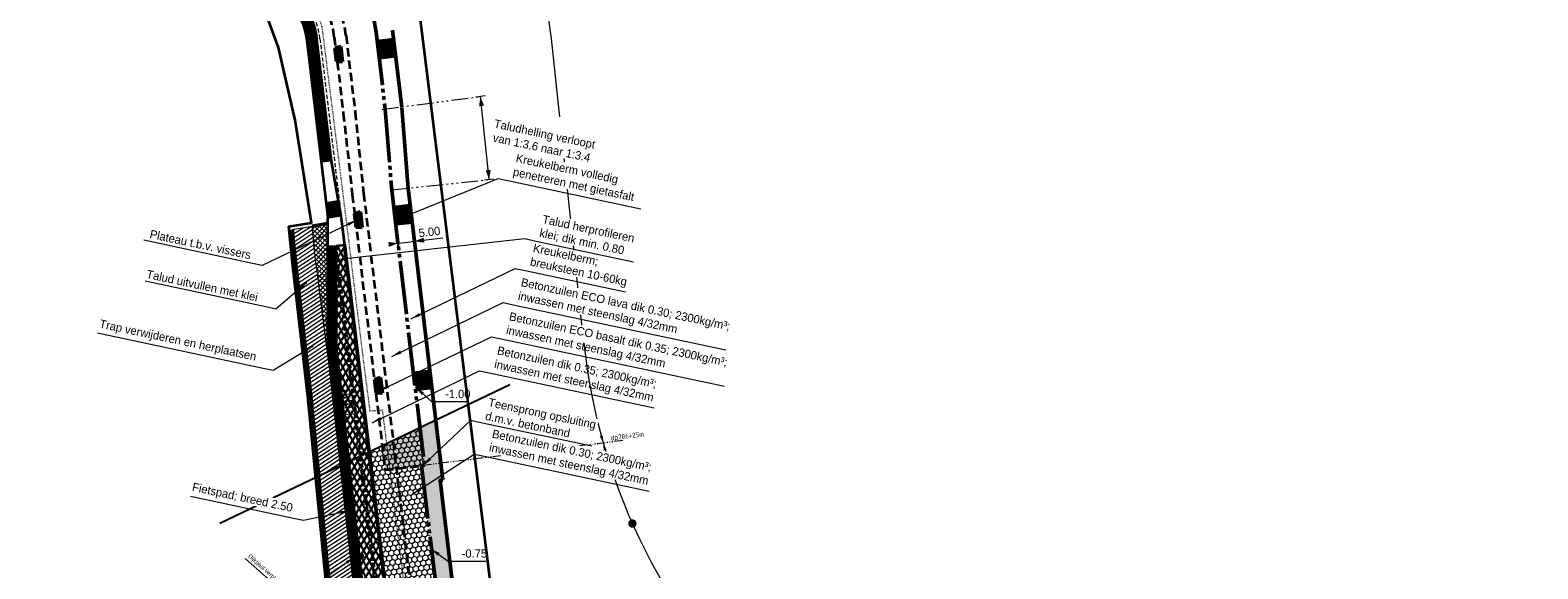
# Model space of a CAD drawing. Header units: metres. Extents: x 63663 to 67388, y 393975 to 407310.
# Tile 46 of 49: x 66014 to 66466, y 402876 to 403037. Entities that reach past the tile are written whole.
import ezdxf
from ezdxf.enums import TextEntityAlignment as Align

# ---------------------------------------------------------------- set-up
doc = ezdxf.new("R2010")
doc.units = ezdxf.units.M
for name, pattern in [('CENTER2', [28.575, 19.05, -3.175, 3.175, -3.175]), ('DOT', [0.25, 0, -0.25]), ('HIDDEN', [0.375, 0.25, -0.125]), ('JIS_09_08', [10.75, 8, -0.55, 0.55, -0.55, 0.55, -0.55]), ('ONDERHOUDSSTROOK', [28, 8, -20]), ('SECTIEGRENS', [10.5, 5, -1, 0.5, -1, 0.5, -1, 0.5, -1])]:
    doc.linetypes.add(name, pattern=pattern)
for name, color, linetype, lineweight in [('BS-DIJKPAAL', 2, 'Continuous', 25), ('BS-PERKOENRIJ', 203, 'DOT', 5), ('maatvoering-leadr', 7, 'Continuous', 30), ('maatvoering-lin', 7, 'Continuous', 30), ('Plts-Dwarsprofiel', 5, 'CENTER2', 70), ('sn-arcering_betonzuilen', 1, 'Continuous', 18), ('sn-arcering_dun', 1, 'Continuous', 18), ('sn-arcering_grijs', 8, 'Continuous', 20), ('sn-arcering_kreukelberm', 253, 'Continuous', 0), ('sn-arcering_lgrijs', 9, 'Continuous', 20), ('sn-arcering_waterbouwasfalt', 2, 'Continuous', 25), ('StagTAR-PatternLineLong', 1, 'Continuous', 18), ('StagTAR-PatternLineShort', 7, 'Continuous', 25), ('TM-Glooiing', 4, 'Continuous', 50), ('TM-Insteek', 211, 'HIDDEN', 13), ('TM-Invloedsgebied', 1, 'Continuous', 18), ('TM-invloedsgrens', 6, 'SECTIEGRENS', 20), ('TM-Kreukelberm', 43, 'Continuous', 50), ('TM-Maatlijnen', 1, 'Continuous', 13), ('TM-Materiaalscheiding', 3, 'HIDDEN', 35), ('TM-Onderhoudsweg', 3, 'Continuous', 35), ('TM-Teenconstructie', 20, 'JIS_09_08', 50), ('TM-Werkgrens', 62, 'PBZ-WERKGRENS', 35)]:
    doc.layers.add(name, color=color, linetype=linetype, lineweight=lineweight)
doc.layers.add('TM-Arcrand', color=206, linetype='Continuous', plot=False)
doc.styles.add('ISO', font='isocp.shx', dxfattribs={"height": 2.5})
doc.styles.add('StagCAD', font='StagCAD.ttf')
doc.linetypes.add('PBZ-WERKGRENS', pattern='A,5.5,-1.05,["O",StagCAD,S=2,R=0,X=0,Y=-1],-3.45', length=10)
doc.dimstyles.new('GM-maatvoering', dxfattribs={"dimtxt": 2.5, "dimasz": 1, "dimexe": 0, "dimexo": 0, "dimgap": 1, "dimtad": 1, "dimrnd": 0.001, "dimzin": 1, "dimdsep": 46, "dimtxsty": 'StagCAD', "dimblk1": 'DIM_PIJL', "dimblk2": 'DIM_PIJL', "dimsah": 1, "dimcen": 0.09, "dimse1": 1, "dimse2": 1, "dimclrd": 1, "dimclre": 1, "dimclrt": 7, "dimazin": 0, "dimtfac": 1, "dimtix": 1, "dimtmove": 0, "dimatfit": 3, "dimldrblk": 'RAD_PIJL', "dimfxl": 1, "dimtvp": 0.83, "dimtolj": 1, "dimtzin": 0, "dimlwd": 15, "dimarcsym": 0})
doc.dimstyles.new('leader 1_1000', dxfattribs={"dimtxt": 2.5, "dimasz": 3, "dimexe": 0, "dimexo": 0, "dimgap": 1, "dimtad": 1, "dimrnd": 0.001, "dimzin": 1, "dimdsep": 46, "dimtxsty": 'StagCAD', "dimblk1": 'RAD_PIJL', "dimblk2": 'RAD_PIJL', "dimsah": 1, "dimcen": 0.09, "dimse1": 1, "dimse2": 1, "dimclrd": 1, "dimclre": 1, "dimclrt": 7, "dimazin": 0, "dimtfac": 1, "dimtix": 1, "dimtmove": 0, "dimatfit": 0, "dimfxl": 1, "dimtvp": 0.83, "dimtolj": 1, "dimtzin": 0, "dimlwd": 15, "dimarcsym": 0})

# ---------------------------------------------------------------- blocks, each defined once
blk = doc.blocks.new('RAD_PIJL')
at = {"color": 1, "linetype": 'Continuous'}
blk.add_solid([(-2.83, -0.75), (-2.83, 0.75), (0, 0)], dxfattribs=at)
blk = doc.blocks.new('punt')
at = {"layer": 'Plts-Dwarsprofiel', "linetype": 'Continuous', "lineweight": 35, "ltscale": 0.5, "const_width": 1.25}
blk.add_lwpolyline([(-0.625, 0, 1), (0.625, 0, 1)], format="xyb", close=True, dxfattribs=at)
blk = doc.blocks.new('DIM_PIJL')
at = {"color": 1}
blk.add_line((0, 1.41), (0, -1.41), dxfattribs=at)
at = {"color": 1, "linetype": 'ByBlock'}
blk.add_solid([(-2.83, -0.75), (-2.83, 0.75), (0, 0)], dxfattribs=at)
blk = doc.blocks.new('*D91')
at = {"layer": 'Defpoints', "color": 0, "transparency": 16777216}
for p in [(66124.58, 402973.75), (66129.55, 402974.34), (66129.61, 402973.83)]:
    blk.add_point(p, dxfattribs=at)
at = {"layer": 'maatvoering-lin', "color": 1, "lineweight": 15, "transparency": 16777216}
for p, q in [((66123.65, 402973.12), (66122.66, 402973)), ((66124.64, 402973.24), (66125.64, 402973.36)), ((66125.64, 402973.36), (66128.62, 402973.71)), ((66129.61, 402973.83), (66128.62, 402973.71)), ((66129.61, 402973.83), (66138.05, 402974.84)), ((66130.6, 402973.95), (66131.6, 402974.07))]:
    blk.add_line(p, q, dxfattribs=at)
for p, rotation in [((66124.64, 402973.24), 6.805725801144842), ((66129.61, 402973.83), 186.8057258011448)]:
    blk.add_blockref('DIM_PIJL', p, dxfattribs=dict(at, rotation=rotation))
at = {"layer": 'maatvoering-lin', "color": 7, "transparency": 16777216, "insert": (66134.06, 402976.63), "char_height": 2.5, "attachment_point": 5, "rotation": 6.8057, "style": 'StagCAD'}
blk.add_mtext('\\A1;5.00', dxfattribs=at)
blk = doc.blocks.new('Plateau t.b.v. vissers')
at = {"layer": 'sn-arcering_grijs'}
h = blk.add_hatch(color=256, dxfattribs=at)
h.dxf.hatch_style = 1
h.paths.add_polyline_path([(4, 1.5), (0, 1.5), (-0.32, -0.32), (4.32, -0.32)])
at = {"layer": 'TM-Glooiing'}
for p, q in [((-0.32, -0.32), (0, 1.5)), ((-0.32, -0.32), (0, 0)), ((0, 1.5), (4, 1.5)), ((0, 0), (0, 1.5)), ((0, 0), (4, 0)), ((4, 0), (4, 1.5)), ((4.32, -0.32), (4, 1.5)), ((4.32, -0.32), (4, 0)), ((-0.32, -0.32), (4.32, -0.32))]:
    blk.add_line(p, q, dxfattribs=at)
blk = doc.blocks.new('ppuntje')
blk.add_lwpolyline([(0, 0, 0, 1.25, 0), (3, 0, 2, 2, 0)], format="xyseb")
blk = doc.blocks.new('*U54')
at = {"layer": 'TM-invloedsgrens', "flags": 128}
blk.add_lwpolyline([(-15, 0), (0, 0), (111.13, 0)], dxfattribs=at)
at = {"layer": 'TM-invloedsgrens', "color": 3, "lineweight": 35, "style": 'ISO', "width": 0.9}
blk.add_attdef('METRSCH-LZ', text='', height=3, rotation=180, dxfattribs=at).set_placement((-8, 0), align=Align.BOTTOM_LEFT)
blk = doc.blocks.new('A$C37C75390')
at = {"layer": 'StagTAR-PatternLineLong'}
for p, q in [((-0.33, 0.25), (-0.33, 3.25)), ((1.67, 0.25), (1.67, 3.25)), ((3.67, 0.25), (3.67, 3.25)), ((5.67, 0.25), (5.67, 3.25))]:
    blk.add_line(p, q, dxfattribs=at)
at = {"layer": 'StagTAR-PatternLineShort'}
for p, q in [((-1.33, 0.25), (-1.33, 1.75)), ((0.67, 0.25), (0.67, 1.75)), ((2.67, 0.25), (2.67, 1.75)), ((4.67, 0.25), (4.67, 1.75)), ((6.67, 0.25), (6.67, 1.75))]:
    blk.add_line(p, q, dxfattribs=at)
blk = doc.blocks.new('132')
at = {"layer": 'BS-DIJKPAAL'}
h = blk.add_hatch(color=256, dxfattribs=at)
h.paths.add_polyline_path([(0, 0), (0, 1, 0.414214), (-1, 0)])
h.paths.add_polyline_path([(1, 0), (0, 0), (0, -1, 0.414214)])
for p, q in [((-1, 0), (1, 0)), ((0, -1), (0, 1))]:
    blk.add_line(p, q, dxfattribs=at)
blk.add_circle((0, 0), 1, dxfattribs=at)

msp = doc.modelspace()

# ---------------------------------------------------------------- hatches: boundary and pattern name
at = {"layer": 'sn-arcering_betonzuilen'}
h = msp.add_hatch(dxfattribs=at)
h.set_pattern_fill('HONEY', color=256, scale=0.3, angle=-83.75781, style=0)
h.set_pattern_definition([(338.08350655, (420145.3626, 189168.0754), (1.6333864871, 0.2319856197), [0.9525, -1.905]), (98.08350655, (420145.3626, 189168.0754), (-1.0175986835, 1.2985613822), [0.9525, -1.905]), (38.08350655, (420145.3626, 189168.0754), (0.6157878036, 1.5305470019), [-1.905, 0.9525])])
h.paths.add_polyline_path([(66137.385, 402858.902), (66131.713, 402906.597), (66132.556, 402906.703), (66131.206, 402918.055), (66116.012, 402910.779), (66122.982, 402851.889)])
at = {"layer": 'sn-arcering_dun'}
h = msp.add_hatch(dxfattribs=at)
h.set_pattern_fill('_USER', color=256, angle=90, pattern_type=0)
h.set_pattern_definition([(48.2837, (66195.664, 402878.5263), (-0.746449, 0.665442), [])])
h.paths.add_polyline_path([(66103.622, 402979.147), (66098.901, 402978.381), (66100.01, 402967.293), (66101.247, 402957.37), (66102.485, 402947.447), (66103.494, 402940.192), (66103.932, 402940.253), (66103.734, 402942.796), (66103.666, 402945.346), (66103.669, 402948.723), (66103.642, 402963.092)])
h = msp.add_hatch(dxfattribs=at)
h.set_pattern_fill('_USER', color=2, pattern_type=0)
h.set_pattern_definition([(318.2837, (66181.818, 402876.8063), (0.665442, 0.746449), [])])
h.paths.add_polyline_path([(66103.622, 402979.147), (66098.901, 402978.381), (66100.01, 402967.293), (66101.247, 402957.37), (66102.485, 402947.447), (66103.494, 402940.192), (66103.932, 402940.253), (66103.734, 402942.796), (66103.666, 402945.346), (66103.669, 402948.723), (66103.642, 402963.092)])
at = {"layer": 'sn-arcering_grijs'}
h = msp.add_hatch(color=256, dxfattribs=at)
h.dxf.hatch_style = 1
h.paths.add_polyline_path([(66118.396, 403033.735), (66118.988, 403028.77), (66123.953, 403029.363), (66123.361, 403034.328)])
h = msp.add_hatch(color=256, dxfattribs=at)
h.dxf.hatch_style = 1
h.paths.add_polyline_path([(66123.34, 402983.976), (66123.959, 402979.014), (66128.924, 402979.607), (66128.331, 402984.572)])
h = msp.add_hatch(color=256, dxfattribs=at)
h.dxf.hatch_style = 1
h.paths.add_polyline_path([(66129.339, 402934.338), (66129.958, 402929.377), (66134.923, 402929.969), (66134.33, 402934.934)])
at = {"layer": 'sn-arcering_lgrijs'}
h = msp.add_hatch(color=256, dxfattribs=at)
h.dxf.hatch_style = 1
edge = h.paths.add_edge_path()
edge.add_line((65551.684, 403267.444), (65556.799, 403278.412))
edge.add_line((65556.799, 403278.412), (65501.984, 403292.067))
edge.add_arc((65153.179, 401919.721), 1415.98, 75.739281, 77.415089)
edge.add_line((65461.702, 403301.681), (65456.559, 403290.654))
edge.add_arc((65153.179, 401919.721), 1404.1, 75.738128, 77.52184, ccw=False)
edge.add_arc((1544873.313, 6342005.496), 6120212.589, 256.0119559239, 256.0124633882)
h = msp.add_hatch(color=256, dxfattribs=at)
h.dxf.hatch_style = 1
h.paths.add_polyline_path([(66131.713, 402906.597), (66132.557, 402906.702), (66131.206, 402918.055), (66119.925, 402912.653), (66120.76, 402905.294)])
at = {"layer": 'sn-arcering_waterbouwasfalt'}
h = msp.add_hatch(dxfattribs=at)
h.set_pattern_fill('ASFALT', color=256, angle=10, style=0, pattern_type=2)
h.set_pattern_definition([(58.00317, (64663.3893, 403619.691), (-1.325121, 0.8279254), []), (118.00317, (64663.3893, 403619.691), (-1.379565, -0.7336258), [])])
edge = h.paths.add_edge_path()
edge.add_line((66108.613, 402972.72), (66106.13, 402972.425))
edge.add_line((66106.13, 402972.425), (66106.166, 402945.349))
edge.add_arc((66153.666, 402945.411), 47.5, 180.07461, 185.92091)
edge.add_line((66106.419, 402940.511), (66107.61, 402929.024))
edge.add_line((66107.61, 402929.024), (66113.096, 402879.446))
edge.add_line((66113.096, 402879.446), (66114.107, 402870.306))
edge.add_line((66114.107, 402870.306), (66117.935, 402833.251))
edge.add_line((66117.935, 402833.251), (66123.203, 402781.987))
edge.add_line((66123.203, 402781.987), (66126.414, 402751.376))
edge.add_line((66126.414, 402751.376), (66126.149, 402745.77))
edge.add_line((66126.149, 402745.77), (66127.068, 402745.619))
edge.add_arc((66139.29, 402742.996), 12.501, 133.82102, 167.88867, ccw=False)
edge.add_line((66130.635, 402752.016), (66132.397, 402762.768))
edge.add_arc((66102.793, 402767.621), 30, 350.68993, 365.69766)
edge.add_line((66132.644, 402770.6), (66108.613, 402972.72))
at = {"layer": 'TM-Onderhoudsweg'}
h = msp.add_hatch(color=256, dxfattribs=at)
h.dxf.hatch_style = 1
h.paths.add_polyline_path([(66106.658, 402986.172), (66103.06, 402985.543), (66103.62, 402980.565), (66107.519, 402981.247)])

# ---------------------------------------------------------------- linework, layer by layer
at = {"layer": 'BS-PERKOENRIJ'}
msp.add_lwpolyline([(66009.328, 403106.207), (66050.891, 403079.908), (66087.941, 403056.318), (66094.02, 403051.72), (66099.187, 403045.191), (66101.818, 403038.202), (66107.901, 402989.765), (66113.925, 402940.645), (66116.182, 402923.006), (66119.958, 402923.296), (66125.814, 402875.778), (66127.709, 402860.978)], dxfattribs=at)
at = {"layer": 'sn-arcering_dun'}
for p, q in [((66092.911, 402977.409), (66098.901, 402978.381)), ((66100.01, 402967.293), (66098.901, 402978.381)), ((66100.01, 402967.293), (66102.484, 402947.447)), ((66102.485, 402947.447), (66104.266, 402934.641))]:
    msp.add_line(p, q, dxfattribs=at)
msp.add_lwpolyline([(66103.932, 402940.253), (66103.494, 402940.192)], dxfattribs=at)
msp.add_lwpolyline([(66101.32, 402672.92, -0.0206436), (66102.332, 402676.799), (66111.588, 402707.096), (66119.419, 402733.108), (66122.629, 402743.068), (66123.415, 402746.176), (66123.657, 402751.297), (66120.468, 402781.703), (66115.199, 402832.97), (66111.373, 402870.013), (66110.363, 402879.143), (66104.876, 402928.731), (66104.254, 402934.728)], format="xyb", dxfattribs=at)
at = {"layer": 'TM-Glooiing'}
for points in [[(66098.901, 402978.381), (66103.622, 402979.147)], [(66108.613, 402972.72), (66132.65, 402770.6)]]:
    msp.add_lwpolyline(points, dxfattribs=at)
at = {"layer": 'TM-Glooiing', "linetype": 'HIDDEN', "ltscale": 5}
msp.add_lwpolyline([(66105.882, 402972.396), (66129.919, 402770.276)], dxfattribs=at)
at = {"layer": 'TM-invloedsgrens'}
for p, q in [((66119.874, 403013.344), (66149.011, 403017.162)), ((66122.744, 402989.217), (66151.963, 402992.339))]:
    msp.add_line(p, q, dxfattribs=at)
at = {"layer": 'TM-Kreukelberm'}
for p, q in [((66125.771, 403014.057), (66123.031, 403037.104)), ((66118.396, 403033.735), (66123.361, 403034.328)), ((66118.988, 403028.77), (66123.953, 403029.363)), ((66127.728, 402989.615), (66125.79, 403013.864)), ((66123.366, 402983.979), (66128.331, 402984.572)), ((66123.959, 402979.014), (66128.924, 402979.607)), ((66129.365, 402934.342), (66134.33, 402934.934)), ((66129.958, 402929.377), (66134.923, 402929.969))]:
    msp.add_line(p, q, dxfattribs=at)
msp.add_lwpolyline([(66138.109, 402902.355), (66137.265, 402902.25), (66152.516, 402774.014, 0.3591678), (66154.355, 402772.256), (66192.138, 402769.487, -0.1725684), (66229.822, 402752.887), (66237.895, 402745.307), (66236.718, 402744.102)], format="xyb", dxfattribs=at)
at = {"layer": 'TM-Maatlijnen', "ltscale": 5}
msp.add_lwpolyline([(66180.335, 402943.284), (66170.583, 403034.558, 0.2326511), (66123.418, 403109.186), (65999.646, 403185.073, 0.0661749), (65879.211, 403238.547), (65690.729, 403293.91, 0.0174323), (65623.203, 403311.213), (65489.814, 403340.478)], format="xyb", dxfattribs=at)
msp.add_lwpolyline([(66151.963, 402992.339), (66149.307, 403017.197)], dxfattribs=at)
at = {"layer": 'TM-Onderhoudsweg'}
for p, q in [((66106.13, 402972.425), (66108.613, 402972.72)), ((66103.665, 402946.067), (66106.165, 402946.071))]:
    msp.add_line(p, q, dxfattribs=at)
at = {"layer": 'TM-Onderhoudsweg', "linetype": 'ONDERHOUDSSTROOK', "ltscale": 0.75, "flags": 128}
msp.add_lwpolyline([(64651.926, 403346.013, 3, 3, 0.2851057), (64781.736, 403386.978, 3, 3, 0), (64805.678, 403415.048, 3, 3, -0.2755657), (64817.806, 403419.159, 3, 3, 0), (65358.821, 403303.299, 3, 3, 0.0069222), (65386.04, 403297.863, 3, 3, 0), (65407.879, 403293.815, 3, 3, 0), (65407.879, 403293.815, 3, 3, -0.0164139), (65497.474, 403274.146, 3, 3, 0), (65674.208, 403230.121, 3, 3, 0), (65836.791, 403187.325, 3, 3, -0.0646663), (65931.644, 403148.718, 3, 3, -0.0206671), (66089.155, 403050.126, 3, 3, -0.2162347), (66098.781, 403034.22, 3, 3, 0), (66103.14, 402997.57, 0, 0, 0)], format="xyseb", dxfattribs=at)
at = {"layer": 'TM-Onderhoudsweg'}
for points in [[(64651.555, 403344.56, 0.2851111), (64782.876, 403386.003), (64806.819, 403414.074, -0.2755657), (64817.491, 403417.692), (65358.507, 403301.832, 0.0069222), (65385.767, 403296.388), (65407.605, 403292.34, -0.0164146), (65497.108, 403272.691), (65673.835, 403228.668), (65836.409, 403185.875, -0.0653525), (65931.829, 403146.886, -0.0205483), (66088.307, 403048.888, -0.2162347), (66097.292, 403034.043), (66103.619, 402980.837)], [(66101.095, 402670.396, -0.0336628), (66102.571, 402676.726), (66111.827, 402707.023), (66119.658, 402733.034), (66122.87, 402742.999), (66123.663, 402746.139), (66123.907, 402751.304), (66120.717, 402781.729), (66115.448, 402832.995), (66111.622, 402870.04), (66110.611, 402879.171), (66105.124, 402928.757), (66103.932, 402940.253, -0.0255148), (66103.666, 402945.346), (66103.619, 402980.837)], [(66103.562, 402669.993, -0.0336628), (66104.962, 402675.996), (66114.219, 402706.298), (66122.045, 402732.29), (66125.274, 402742.309), (66126.149, 402745.77), (66126.414, 402751.376), (66123.203, 402781.987), (66117.935, 402833.251), (66114.107, 402870.306), (66113.096, 402879.446), (66107.61, 402929.024), (66106.419, 402940.511, -0.0255148), (66106.166, 402945.349), (66106.13, 402972.425)]]:
    msp.add_lwpolyline(points, format="xyb", dxfattribs=at)
at = {"layer": 'TM-Onderhoudsweg', "linetype": 'ONDERHOUDSSTROOK', "const_width": 2.5, "flags": 128}
msp.add_lwpolyline([(66102.209, 402669.424, -0.0378092), (66103.767, 402676.361), (66113.023, 402706.661), (66120.851, 402732.662), (66124.072, 402742.654), (66124.906, 402745.954), (66125.16, 402751.34), (66121.96, 402781.858), (66116.691, 402833.123), (66112.865, 402870.173), (66111.854, 402879.308), (66106.367, 402928.891), (66105.176, 402940.382, -0.0255148), (66104.916, 402945.348), (66104.88, 402972.596)], format="xyb", dxfattribs=at)
at = {"layer": 'TM-Teenconstructie'}
msp.add_line((66128.866, 402925.231), (66128.866, 402925.231), dxfattribs=at)
at = {"layer": 'TM-Werkgrens', "flags": 128}
msp.add_lwpolyline([(66091.823, 402978.246), (66098.745, 402979.369), (66093.869, 403010.092), (66088.888, 403031.907), (66085.677, 403040.632), (66077.824, 403047.283), (66053.814, 403061.638), (66010.333, 403088.801), (65987.924, 403103.531), (65978.604, 403108.714), (65968.609, 403112.299), (65959.344, 403114.912), (65946.522, 403119.095), (65939.714, 403122.18), (65931.215, 403126.652), (65917.738, 403104.967), (65913.381, 403095.655), (65912.51, 403092.195), (65868.939, 403112.413, 0.4139956), (65854.334, 403107.072), (65758.414, 402900.754), (65764.406, 402896.423), (65757.125, 402886.347), (65741.124, 402897.909), (65748.405, 402907.986), (65753.461, 402904.332), (65853.525, 403119.564), (65851.712, 403120.406), (65858.434, 403134.894), (65869.557, 403156.578), (65858.596, 403164.339), (65835.588, 403171.051), (65787.274, 403185.236), (65739.284, 403199.333), (65697.318, 403211.988), (65643.672, 403227.098), (65595.608, 403238.149), (65545.653, 403248.907), (65499.327, 403259.459), (65448.219, 403270.5), (65399.778, 403281.793), (65348.151, 403293.181), (65294.969, 403305.949), (65253.631, 403315.137), (65202.398, 403326.118), (65155.625, 403335.859), (65102.821, 403347.05), (65056.278, 403356.727), (65004.156, 403368.596), (64959.162, 403377.836), (64911.945, 403388.17), (64861.561, 403398.897), (64839.904, 403403.166), (64828.241, 403404.072), (64817.856, 403405.073), (64809.744, 403401.502), (64802.805, 403393.95), (64773.018, 403359.037), (64756.101, 403342.861), (64739.309, 403333.031), (64712.707, 403320.941)], format="xyb", dxfattribs=at)

# ---------------------------------------------------------------- block references
at = {"layer": 'BS-DIJKPAAL', "xscale": 0.5, "yscale": 0.5, "zscale": 0.5, "rotation": 318.2837380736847}
msp.add_blockref('132', (66113.757, 402879.544), dxfattribs=at)
at = {"layer": 'Plts-Dwarsprofiel', "rotation": 348.0031746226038}
msp.add_blockref('punt', (66194.852, 402889.254), dxfattribs=at)
at = {"layer": 'TM-Glooiing'}
for name, p, rotation in [('Plateau t.b.v. vissers', (66107.687, 403027.918), 96.80594197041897), ('Plateau t.b.v. vissers', (66113.592, 402978.284), 96.80594197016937), ('Plateau t.b.v. vissers', (66119.59, 402928.636), 96.80594197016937), ('A$C37C75390', (66107.771, 402927.569), 275.897165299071)]:
    msp.add_blockref(name, p, dxfattribs=dict(at, rotation=rotation))
at = {"layer": 'TM-Invloedsgebied'}
for p, xscale, yscale, zscale, rotation in [((66186.123, 402913.378), 0.7499999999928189, 0.7499999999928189, 0.7499999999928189, 105.3461863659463), ((66186.122, 402913.379), -0.7499999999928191, 0.7499999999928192, 0.7499999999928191, 104.8736094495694)]:
    msp.add_blockref('ppuntje', p, dxfattribs=dict(at, xscale=xscale, yscale=yscale, zscale=zscale, rotation=rotation))
at = {"layer": 'TM-invloedsgrens', "xscale": 0.5, "yscale": 0.5, "zscale": 0.5, "rotation": 187.1059328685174}
msp.add_blockref('*U54', (66184.508, 402913.178), dxfattribs=at).add_auto_attribs({'METRSCH-LZ': 'dp786+25m'})
at = {"layer": 'TM-Maatlijnen', "xscale": -1, "rotation": 277.4651000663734}
msp.add_blockref('DIM_PIJL', (66149.307, 403017.197), dxfattribs=at)
at = {"layer": 'TM-Maatlijnen', "rotation": 276.0988444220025}
msp.add_blockref('DIM_PIJL', (66151.963, 402992.339), dxfattribs=at)

# ---------------------------------------------------------------- dimensions: what is measured, and where the dimension line sits
at = {"layer": 'maatvoering-lin'}
dim = msp.add_linear_dim(base=(66129.609, 402973.83), p1=(66124.583, 402973.75), p2=(66129.548, 402974.343), angle=6.80573, dimstyle='GM-maatvoering', dxfattribs=at)
dim.commit()
dim.dimension.update_dxf_attribs({"geometry": '*D91', "text_midpoint": (66134.326, 402974.393), "dimtype": 161})

# ---------------------------------------------------------------- leaders
at = {"layer": 'maatvoering-leadr', "annotation_type": 0, "has_hookline": 1}
for points, override, hookline_direction, text_width, horizontal_direction in [([(66128.471, 402950.582), (66159.772, 402965.7), (66162.707, 402965.077)], {"dimscale": 0}, 0, 29.75, (0.978159, -0.207857, 0)), ([(66132.107, 402906.646), (66146.501, 402920.183), (66149.435, 402919.559)], {"dimscale": 0, "dimgap": 1, "dimtad": 1}, 0, 33, (0.978159, -0.207857, 0)), ([(66110.35, 402893.084), (66096.313, 402890.169), (66093.379, 402890.793)], {"dimscale": 0}, 1, 30.625, (0.978159, -0.207857, 0)), ([(66111.7, 402879.3), (66093.252, 402865.979), (66091.013, 402867.975)], {"dimscale": 0}, 1, 15.25, (0.746449, -0.665442, 0))]:
    msp.add_leader(points, dimstyle='leader 1_1000', override=override, dxfattribs=dict(at, hookline_direction=hookline_direction, text_width=text_width, horizontal_direction=horizontal_direction))
at = {"layer": 'maatvoering-leadr', "annotation_type": 0, "has_hookline": 1, "hookline_direction": 0, "text_width": 6.75}
msp.add_leader([(66129.871, 402930.078), (66134.724, 402925.788), (66137.724, 402925.788)], dimstyle='leader 1_1000', dxfattribs=at)
at = {"layer": 'maatvoering-leadr', "annotation_type": 0, "has_hookline": 1, "hookline_direction": 0, "text_width": 7.25}
msp.add_leader([(66134.364, 402881.734), (66139.708, 402877.992), (66142.708, 402877.992)], dimstyle='leader 1_1000', override={"dimscale": 0}, dxfattribs=at)

# ---------------------------------------------------------------- next in the draw order: texts
at = {"layer": 'maatvoering-leadr', "char_height": 2.5, "rotation": 348.00317, "style": 'StagCAD', "bg_fill": 3, "box_fill_scale": 1.2, "bg_fill_color": 256, "bg_fill_transparency": 0}
for s, insert, attachment_point in [('Kreukelberm volledig\\Ppenetreren met gietasfalt', (66158.758, 402992.787), 7), ('\\A1;Plateau t.b.v. vissers', (66080.262, 402968.409), 9), ('Kreukelberm;\\Pbreuksteen 10-60kg', (66163.893, 402965.847), 7)]:
    msp.add_mtext(s, dxfattribs=dict(at, insert=insert, attachment_point=attachment_point))
at = {"layer": 'maatvoering-leadr', "color": 7, "char_height": 2.5, "attachment_point": 7, "style": 'StagCAD', "bg_fill": 3, "box_fill_scale": 1.2, "bg_fill_color": 256, "bg_fill_transparency": 0}
for s, insert in [('-1.00', (66138.724, 402926.788)), ('-0.75', (66143.708, 402878.992))]:
    msp.add_mtext(s, dxfattribs=dict(at, insert=insert))

# ---------------------------------------------------------------- next in the draw order: hatches: boundary and pattern name
at = {"layer": 'sn-arcering_kreukelberm'}
h = msp.add_hatch(dxfattribs=at)
h.set_pattern_fill('GRAVEL', color=256, scale=0.1, angle=284.09, style=0)
h.set_pattern_definition([(110.386525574, (386561.22349, 663541.65795), (-10.83132887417, 28.60357171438), [0.34172144, -33.83048364]), (67.343479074, (386561.10445, 663541.97827), (-11.883224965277, -28.182813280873), [0.58640472, -58.054048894]), (14.884185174, (386561.33033, 663542.51942), (-36.53262767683, -9.54833572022), [0.41348152, -40.934722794]), (149.647427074, (386561.22707, 663543.69153), (43.830545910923, -25.806488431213), [0.53400452, -52.866437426]), (175.207392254, (386560.76626, 663543.96138), (32.89402741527, -2.88155520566), [0.5236337, -51.839807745]), (239.647427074, (386560.24446, 663544.00513), (25.806488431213, 43.830545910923), [0.53400452, -52.866437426]), (280.067978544, (386559.97462, 663543.54432), (-7.192728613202, 41.033462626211), [0.70619366, -69.913115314]), (314.629066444, (386560.09807, 663542.849), (41.264559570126, -41.6646003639), [0.66671952, -66.005256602]), (3.803303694, (386560.56645, 663542.37451), (38.677855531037, 2.691893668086), [0.535813, -53.045545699]), (57.610096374, (386561.10108, 663542.41005), (-15.20625650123, -23.57678865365), [0.61171328, -29.97393695]), (104.771175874, (386561.428765, 663542.9266), (-10.620949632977, 39.960848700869), [0.79107792, -78.316772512]), (21.187812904, (386560.03854, 663541.4754), (21.74712967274, 8.68610102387), [0.27000454, -26.730565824]), (53.842972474, (386560.2903, 663541.57299), (-19.81228106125, -26.899820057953), [0.51368198, -50.854638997]), (107.37373807, (386560.5934, 663541.9877), (-2.250417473, 1.177803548), [0.35920934, -3.232893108]), (85.57232858, (386560.94587, 663542.00393), (-1.3881827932, -13.60769446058), [0.19344132, -19.150622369]), (174.17514756, (386560.9608, 663542.1968), (7.92905596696, -1.2829931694), [0.27356562, -13.40475299]), (273.3374946, (386560.68865, 663542.22455), (0.96742430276, -9.1068595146), [0.44431966, -14.366298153]), (43.93878925, (386560.7145, 663541.781), (-4.6060245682, -3.3230313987), [0.32128714, -7.710898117]), (258.763278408, (386561.64393, 663543.50203), (-5.026783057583, -26.037585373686), [0.450088, -44.558826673]), (312.719914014, (386561.55622, 663543.06057), (-20.04337801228, 21.95750891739), [0.37759894, -37.382215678]), (175.57232858, (386561.1646, 663541.54543), (13.60769446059, -1.3881827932), [0.3868801, -18.957183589]), (225.984197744, (386560.77887, 663541.5753), (18.529287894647, 18.970764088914), [0.450088, -44.558826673]), (221.81769285, (386560.24867, 663544.23227), (10.38985268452, 8.89648026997), [0.4340352, -21.267734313]), (177.148878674, (386559.9252, 663543.94287), (30.64360994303, -1.70375164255), [0.36367212, -36.00359338]), (309.17514756, (386558.9024, 663542.70073), (8.89648027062, -10.38985268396), [0.3868801, -18.957183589]), (259.727762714, (386559.14679, 663542.40081), (6.30977622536, 33.966641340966), [0.42578274, -42.15237598]), (311.81769285, (386559.47952, 663543.80343), (-8.8964802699, 10.38985268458), [0.2170176, -21.484751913]), (343.68367055, (386558.97307, 663542.83575), (10.17947343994, -2.46079671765), [0.1295146, -12.821994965]), (48.3374946, (386559.09737, 663542.79937), (-5.7838281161, -5.5734488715), [0.5236337, -9.949054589]), (68.382744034, (386559.44545, 663543.19056), (-9.527618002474, -23.681978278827), [0.485267, -48.041364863]), (186.0638056, (386560.4861, 663542.33056), (5.6786384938, -0.1051896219), [0.36632388, -8.79177636]), (235.530964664, (386560.12183, 663542.29186), (-24.523495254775, -35.901489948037), [0.63955676, -63.316009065]), (303.319133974, (386559.75987, 663541.7646), (-11.04170812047, 17.24629472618), [0.26150824, -25.889392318]), (332.3737381, (386559.9035, 663541.546), (3.42822102, 1.072613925), [0.1524, -2.3876]), (2.630175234, (386559.53652, 663543.20023), (-20.46413650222, -0.757045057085), [0.35286696, -34.933940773]), (290.386525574, (386559.88901, 663543.21643), (10.83132887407, -28.60357171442), [0.68344288, -33.4887622]), (242.3737381, (386560.127, 663542.5758), (1.072613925, -3.42822102), [0.6604, -1.8796]), (207.678584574, (386559.82086, 663541.99068), (-27.53095778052, -14.259549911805), [0.40160956, -39.759316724]), (136.42834217, (386559.4652, 663541.80413), (-7.8238663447, 6.96163166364), [0.36982908, -18.121650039]), (90.019713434, (386559.19727, 663542.05904), (-0.125907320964, 54.535967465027), [0.6021451, -59.612464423]), (57.799816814, (386559.19706, 663542.66119), (17.561863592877, 28.07762360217), [0.63702946, -63.065846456])])
h.paths.add_polyline_path([(66142.149, 402861.183), (66137.265, 402902.25), (66138.109, 402902.355), (66135.97, 402920.336), (66131.206, 402918.055), (66132.557, 402906.696), (66131.713, 402906.597), (66137.385, 402858.902)])

# ---------------------------------------------------------------- next in the draw order: linework, layer by layer
at = {"layer": 'TM-Arcrand'}
msp.add_line((66071.288, 402889.364), (66158.147, 402930.954), dxfattribs=at)
at = {"layer": 'TM-Insteek', "ltscale": 5}
msp.add_lwpolyline([(64652.544, 403348.436, 0.2850966), (64779.837, 403388.604), (64803.775, 403416.67), (64803.775, 403416.67, -0.2755657), (64818.329, 403421.603), (65359.345, 403305.743, 0.0069222), (65386.496, 403300.321), (65408.334, 403296.273), (65408.334, 403296.273, -0.0164129), (65498.084, 403276.57), (65674.828, 403232.543), (65837.428, 403189.743, -0.0653525), (65933.811, 403150.36, -0.0205483), (66090.567, 403052.188, -0.2162347), (66101.264, 403034.515), (66107.769, 402979.82)], format="xyb", dxfattribs=at)
at = {"layer": 'TM-Kreukelberm'}
msp.add_lwpolyline([(66127.72, 402989.711), (66138.109, 402902.355)], dxfattribs=at)
at = {"layer": 'TM-Onderhoudsweg'}
msp.add_lwpolyline([(64652.297, 403347.467, 0.2851003), (64780.597, 403387.954), (64804.536, 403416.021, -0.2755657), (64818.12, 403420.626), (65359.135, 403304.765, 0.0069222), (65386.314, 403299.337), (65408.152, 403295.29, -0.0164133), (65497.84, 403275.6), (65674.58, 403231.574), (65837.173, 403188.776, -0.0653525), (65933.316, 403149.491, -0.0205483), (66090.002, 403051.363, -0.2162347), (66100.271, 403034.397), (66104.62, 402997.829), (66107.493, 402981.397, -0.0136821), (66107.958, 402978.23), (66108.613, 402972.72)], format="xyb", dxfattribs=at)

# ---------------------------------------------------------------- next in the draw order: leaders
at = {"layer": 'maatvoering-leadr', "annotation_type": 0, "has_hookline": 1, "horizontal_direction": (0.978159, -0.207857, 0)}
for points, hookline_direction, text_width in [([(66112.344, 402980.182), (66083.967, 402966.599), (66081.033, 402967.223)], 1, 32.25), ([(66102.494, 402967.964), (66162.634, 402974.616), (66165.569, 402973.993)], 0, 29.25), ([(66116.858, 402919.473), (66149.039, 402935.017), (66151.973, 402934.393)], 0, 49.5)]:
    msp.add_leader(points, dimstyle='leader 1_1000', override={"dimscale": 0}, dxfattribs=dict(at, hookline_direction=hookline_direction, text_width=text_width))

# ---------------------------------------------------------------- next in the draw order: texts
at = {"layer": 'maatvoering-leadr', "char_height": 2.5, "attachment_point": 7, "rotation": 348.00317, "style": 'StagCAD', "bg_fill": 3, "box_fill_scale": 1.2, "bg_fill_color": 256, "bg_fill_transparency": 0}
for s, insert in [('\\A1;Talud herprofileren\\Pklei; dik min. 0.80', (66166.755, 402974.763)), ('\\A1;Betonzuilen dik 0.35; 2300kg/m³;\\Pinwassen met steenslag 4/32mm', (66153.159, 402935.164)), ('\\A1;Fietspad; breed 2.50', (66062.652, 402898.344))]:
    msp.add_mtext(s, dxfattribs=dict(at, insert=insert))

# ---------------------------------------------------------------- next in the draw order: hatches: boundary and pattern name
at = {"layer": 'sn-arcering_dun'}
h = msp.add_hatch(dxfattribs=at)
h.set_pattern_fill('_USER', color=256, angle=75, pattern_type=0)
h.set_pattern_definition([(33.28374, (66308.7232, 402842.28), (-0.5487856, 0.835963), [])])
h.paths.add_polyline_path([(66111.373, 402870.013), (66110.363, 402879.143), (66104.876, 402928.731), (66104.254, 402934.728), (66102.477, 402947.507), (66100.01, 402967.293), (66098.901, 402978.381), (66092.911, 402977.409), (66093.992, 402966.543), (66098.603, 402926.549), (66103.299, 402878.389), (66108.418, 402829.2), (66113.466, 402778.97), (66116.551, 402759.991, -0.1303236), (66114.043, 402734.484), (66108.458, 402719.518, 0.0232205), (66108.174, 402718.634), (66104.079, 402703.507), (66102.18, 402694.314, 0.0185009), (66102.057, 402693.585), (66100.423, 402681.066, 0.0727684), (66100.468, 402678.171), (66101.32, 402672.92, -0.0206436), (66102.332, 402676.799), (66111.588, 402707.096), (66119.419, 402733.108), (66122.629, 402743.068), (66123.415, 402746.176), (66123.657, 402751.297), (66120.468, 402781.703), (66115.199, 402832.97)])

# ---------------------------------------------------------------- next in the draw order: linework, layer by layer
at = {"layer": 'TM-Glooiing'}
msp.add_lwpolyline([(66092.911, 402977.409), (66093.992, 402966.543), (66098.593, 402926.636, -0.0043997), (66098.612, 402926.461), (66103.295, 402878.421, 0.0016287), (66103.302, 402878.357), (66108.416, 402829.218, -0.0008864), (66108.42, 402829.183), (66113.435, 402779.274, 0.0152544), (66113.515, 402778.669), (66116.551, 402759.991, -0.1303236), (66114.043, 402734.484), (66108.458, 402719.518, 0.0232205), (66108.174, 402718.634), (66104.079, 402703.507), (66102.18, 402694.314, 0.0185009), (66102.057, 402693.585), (66100.423, 402681.066, 0.0727684), (66100.468, 402678.171), (66101.32, 402672.92)], format="xyb", dxfattribs=at)
at = {"layer": 'TM-Werkgrens', "flags": 128}
msp.add_lwpolyline([(66091.823, 402978.246), (66092.998, 402966.436), (66097.6, 402926.521, -0.0043997), (66097.616, 402926.364), (66102.3, 402878.324, 0.0016287), (66102.307, 402878.253), (66107.421, 402829.114, -0.0008864), (66107.425, 402829.083), (66112.44, 402779.174, 0.0152544), (66112.528, 402778.508), (66115.564, 402759.83, -0.1303236), (66113.107, 402734.834), (66107.521, 402719.868, 0.0232205), (66107.209, 402718.895), (66103.106, 402703.739), (66101.201, 402694.517, 0.0185009), (66101.066, 402693.714), (66099.432, 402681.196, 0.0727684), (66099.481, 402678.011), (66100.415, 402672.253)], format="xyb", dxfattribs=at)

# ---------------------------------------------------------------- next in the draw order: leaders
at = {"layer": 'maatvoering-leadr', "annotation_type": 0, "has_hookline": 1, "hookline_direction": 0, "horizontal_direction": (0.978159, -0.207857, 0)}
for points, text_width in [([(66125.906, 402980.997), (66154.638, 402992.64), (66157.572, 402992.017)], 39.75), ([(66119.035, 402929.024), (66152.602, 402945.238), (66155.536, 402944.614)], 67.375)]:
    msp.add_leader(points, dimstyle='leader 1_1000', override={"dimscale": 0}, dxfattribs=dict(at, text_width=text_width))

# ---------------------------------------------------------------- next in the draw order: texts
at = {"layer": 'maatvoering-leadr', "insert": (66156.722, 402945.384), "char_height": 2.5, "attachment_point": 7, "rotation": 348.00317, "style": 'StagCAD', "bg_fill": 3, "box_fill_scale": 1.2, "bg_fill_color": 256, "bg_fill_transparency": 0}
msp.add_mtext('\\A1;Betonzuilen ECO basalt dik 0.35; 2300kg/m³;\\Pinwassen met steenslag 4/32mm', dxfattribs=at)

# ---------------------------------------------------------------- next in the draw order: leaders
at = {"layer": 'maatvoering-leadr', "annotation_type": 0, "has_hookline": 1, "hookline_direction": 0, "text_width": 64.125, "horizontal_direction": (0.978159, -0.207857, 0)}
msp.add_leader([(66122.789, 402939.337), (66156.165, 402955.458), (66159.1, 402954.835)], dimstyle='leader 1_1000', override={"dimscale": 0}, dxfattribs=at)

# ---------------------------------------------------------------- next in the draw order: texts
at = {"layer": 'maatvoering-leadr', "insert": (66160.286, 402955.605), "char_height": 2.5, "attachment_point": 7, "rotation": 348.00317, "style": 'StagCAD', "bg_fill": 3, "box_fill_scale": 1.2, "bg_fill_color": 256, "bg_fill_transparency": 0}
msp.add_mtext('\\A1;Betonzuilen ECO lava dik 0.30; 2300kg/m³;\\Pinwassen met steenslag 4/32mm', dxfattribs=at)

# ---------------------------------------------------------------- next in the draw order: linework, layer by layer
at = {"layer": 'TM-Maatlijnen', "ltscale": 5}
msp.add_arc((66359.316, 402962.408), 180, 186.09884, 225.08989, dxfattribs=at)

# ---------------------------------------------------------------- next in the draw order: texts
at = {"layer": 'maatvoering-leadr', "insert": (66150.621, 402920.33), "char_height": 2.5, "attachment_point": 7, "rotation": 348.00317, "style": 'StagCAD', "bg_fill": 3, "box_fill_scale": 1.2, "bg_fill_color": 256, "bg_fill_transparency": 0}
msp.add_mtext('\\A1;Teensprong opsluiting\\Pd.m.v. betonband', dxfattribs=at)

# ---------------------------------------------------------------- next in the draw order: linework, layer by layer
at = {"layer": 'TM-Materiaalscheiding', "ltscale": 10}
msp.add_lwpolyline([(65937.533, 403156.883, -0.0148711), (66052.183, 403086.88), (66085.522, 403065.136, -0.0012704), (66095.009, 403058.672, -0.2162347), (66109.069, 403035.444), (66111.786, 403012.593), (66114.333, 402988.216), (66140.089, 402771.637, 0.3591678), (66151.588, 402760.647), (66191.277, 402757.738, -0.1726493), (66221.746, 402744.311), (66226.022, 402740.296)], format="xyb", dxfattribs=at)

# ---------------------------------------------------------------- next in the draw order: leaders
at = {"layer": 'maatvoering-leadr', "annotation_type": 0, "has_hookline": 1, "hookline_direction": 0, "text_width": 49.5, "horizontal_direction": (0.978159, -0.207857, 0)}
msp.add_leader([(66128.814, 402897.912), (66147.5, 402910.059), (66150.435, 402909.435)], dimstyle='leader 1_1000', override={"dimscale": 0}, dxfattribs=at)

# ---------------------------------------------------------------- next in the draw order: texts
at = {"layer": 'maatvoering-leadr', "char_height": 2.5, "attachment_point": 7, "rotation": 348.00317, "style": 'StagCAD', "bg_fill": 3, "box_fill_scale": 1.2, "bg_fill_color": 256, "bg_fill_transparency": 0}
for s, insert in [('Talud uitvullen met klei', (66049.095, 402962.821)), ('Trap verwijderen en herplaatsen', (66034.86, 402947.26)), ('\\A1;Betonzuilen dik 0.30; 2300kg/m³;\\Pinwassen met steenslag 4/32mm', (66151.621, 402910.205))]:
    msp.add_mtext(s, dxfattribs=dict(at, insert=insert))

# ---------------------------------------------------------------- next in the draw order: linework, layer by layer
at = {"layer": 'TM-Materiaalscheiding', "ltscale": 10}
msp.add_lwpolyline([(64653.832, 403352.633, 0.2852031), (64776.563, 403391.407), (64800.496, 403419.467, -0.2755657), (64819.232, 403425.818), (65045.289, 403377.407, -0.0028027), (65063.583, 403373.382, 0.0028027), (65081.878, 403369.357), (65360.203, 403309.752, 0.0069222), (65387.243, 403304.352), (65409.082, 403300.304, -0.0164111), (65499.085, 403280.546), (65675.845, 403236.515), (65838.471, 403193.708, -0.0653525), (65935.843, 403153.921, -0.0148716), (66050.323, 403084.022), (66083.531, 403062.197, -0.0012704), (66093.003, 403055.744, -0.2162347), (66105.544, 403035.024), (66108.261, 403012.174), (66110.947, 402987.814), (66120.76, 402905.294), (66131.713, 402906.597)], format="xyb", dxfattribs=at)
at = {"layer": 'TM-Teenconstructie', "ltscale": 2}
msp.add_lwpolyline([(65941.73, 403164.24, -0.0113773), (66030.155, 403111.094), (66100.13, 403066.147, -0.2162347), (66118.066, 403036.514), (66120.806, 403013.466), (66122.744, 402989.217), (66132.557, 402906.696), (66131.713, 402906.597), (66147.745, 402771.786)], format="xyb", dxfattribs=at)
at = {"layer": 'TM-Werkgrens', "flags": 128}
msp.add_lwpolyline([(64655.81, 403376.594, 0.2588739), (64749.374, 403397.454), (64782.515, 403436.309, -0.2755657), (64823.265, 403450.122), (65040.517, 403403.596), (65040.529, 403403.593, -0.0015702), (65064.972, 403397.953, 0.0015702), (65089.231, 403392.355), (65346.558, 403337.256), (65347.09, 403339.749), (65368.296, 403335.202), (65413.981, 403326.734, -0.0163998), (65505.644, 403306.614), (65682.515, 403262.555), (65845.314, 403219.703, -0.0653525), (65949.162, 403177.269, -0.0093527), (65974.221, 403162.329), (66106.069, 403079.459, -0.2257318), (66131.342, 403039.534), (66153.197, 402864.216)], format="xyb", dxfattribs=at)

# ---------------------------------------------------------------- next in the draw order: leaders
at = {"layer": 'maatvoering-leadr', "annotation_type": 0, "has_hookline": 1, "hookline_direction": 1, "horizontal_direction": (0.978159, -0.207857, 0)}
for points, text_width in [([(66097.372, 402961.459), (66088.013, 402953.528), (66085.079, 402954.152)], 36), ([(66099.194, 402942.415), (66087.228, 402935.11), (66084.294, 402935.734)], 49.75)]:
    msp.add_leader(points, dimstyle='leader 1_1000', override={"dimscale": 1}, dxfattribs=dict(at, text_width=text_width))

# ---------------------------------------------------------------- next in the draw order: texts
at = {"layer": 'maatvoering-leadr', "color": 7, "style": 'StagCAD', "bg_fill": 3, "box_fill_scale": 1.2, "bg_fill_color": 256, "bg_fill_transparency": 0}
for s, insert, char_height, attachment_point, rotation in [('\\A1;\\PTaludhelling verloopt\\Pvan 1:3.6 naar 1:3.4', (66167.433, 403000.638, -1.8), 2.5, 8, 348.00317), ('\\A1;Dijkpaal verplaatsen', (66090.972, 402868.681), 1.25, 9, 318.28374)]:
    msp.add_mtext(s, dxfattribs=dict(at, insert=insert, char_height=char_height, attachment_point=attachment_point, rotation=rotation))

doc.saveas('drawing.dxf')
